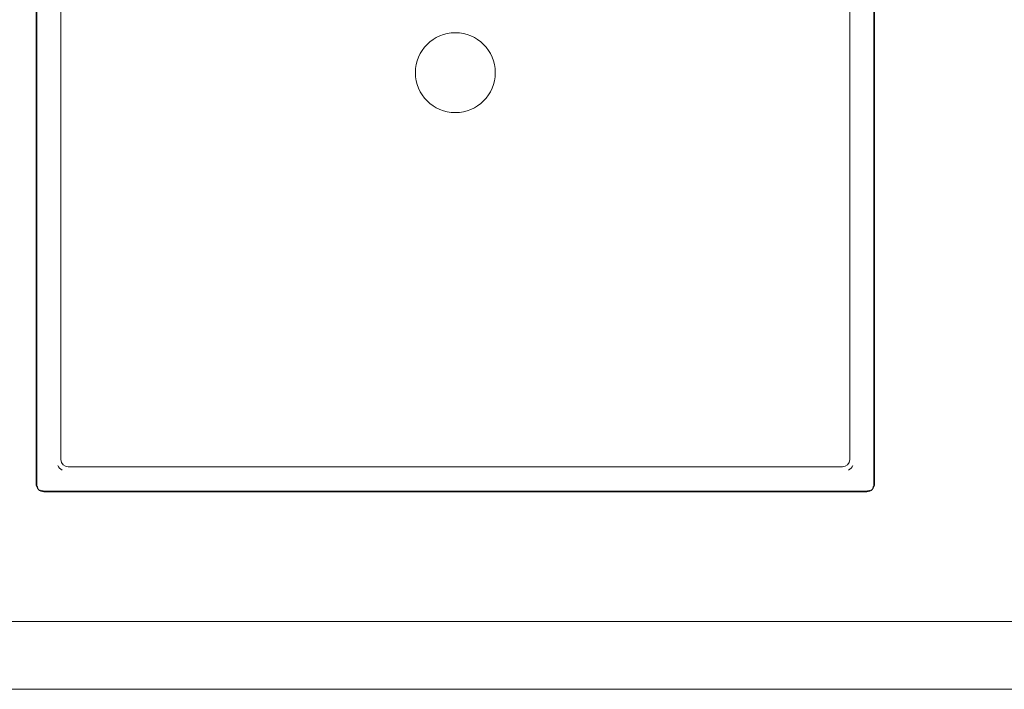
# Model space of a CAD drawing. Header units: millimetres. Extents: x -281 to 145437, y -16481 to 78869.
# Tile 143 of 256: x 27320 to 27727, y 24700 to 24977. Entities that reach past the tile are written whole.
import ezdxf

# ---------------------------------------------------------------- set-up
doc = ezdxf.new("R2010")
doc.units = ezdxf.units.MM
doc.linetypes.add('NLRS_Dash-0_6mm_Space-0_6mm_cpz', pattern=[1.2, 0.6, -0.6])
for name, color, linetype, lineweight in [('A--L$01A__Algemeen', 7, 'Continuous', 5), ('A--L74__VasteSanitaireVoorz', 1, 'Continuous', 5), ('A--L82__LosseGebruikersInvent', 1, 'Continuous', 5), ('A--L8__LosseInventaris', 1, 'Continuous', 5)]:
    doc.layers.add(name, color=color, linetype=linetype, lineweight=lineweight)

# ---------------------------------------------------------------- blocks, each defined once
blk = doc.blocks.new('NLRS_82_FU_UN_spoekbak_gen_kad - spoelbak dxbxh 900x900x957-53208188-L_80_ 11')
at = {"layer": 'A--L$01A__Algemeen'}
for p, q in [((-173.28, -492.32), (-173.28, -152.32)), ((173.28, -152.32), (173.28, -492.32)), ((170, -495.6), (-170, -495.6)), ((-422, -549.32), (422, -549.32)), ((0, -549.32), (-422, -549.32)), ((0, -549.32), (422, -549.32)), ((-450, -577.32), (450, -577.32))]:
    blk.add_line(p, q, dxfattribs=at)
for centre, start, end in [((-170, -492.32), 180, 270), ((170, -492.32), 270, 0)]:
    blk.add_arc(centre, 3.28, start, end, dxfattribs=at)
at = {"layer": 'A--L74__VasteSanitaireVoorz'}
for p, q in [((-173, -492.32), (-173, -152.32)), ((173, -152.32), (173, -492.32)), ((-163, -162.32), (-163, -482.32)), ((163, -482.32), (163, -162.32)), ((-160, -485.32), (160, -485.32)), ((170, -495.32), (-170, -495.32))]:
    blk.add_line(p, q, dxfattribs=at)
for centre, radius, start, end in [((0, -322.32), 16.5, 0, 180), ((0, -322.32), 16.5, 180, 360), ((-160, -482.32), 3, 180, 270), ((160, -482.32), 3, 270, 0), ((-160, -482.32), 5, 210, 240), ((160, -482.32), 5, 300, 330), ((-170, -492.32), 3, 180, 210), ((170, -492.32), 3, 330, 360), ((-170, -492.32), 3, 240, 270), ((170, -492.32), 3, 270, 300)]:
    blk.add_arc(centre, radius, start, end, dxfattribs=at)
blk = doc.blocks.new('NLRS_82_SE_LB_laboratorium apparaat space reservation_gen_cpz - lab apparaat_vloerniveau-V288-L_80_ 11')
at = {"layer": 'A--L8__LosseInventaris', "linetype": 'NLRS_Dash-0_6mm_Space-0_6mm_cpz'}
for p, q in [((-350, -400), (-350, 400)), ((-350, 400), (-350, -400))]:
    blk.add_line(p, q, dxfattribs=at)

msp = doc.modelspace()

# ---------------------------------------------------------------- block references
at = {"layer": 'A--L82__LosseGebruikersInvent'}
msp.add_blockref('NLRS_82_FU_UN_spoekbak_gen_kad - spoelbak dxbxh 900x900x957-53208188-L_80_ 11', (27500.45, 25277.32), dxfattribs=at)
at = {"layer": 'A--L8__LosseInventaris', "linetype": 'NLRS_Dash-0_6mm_Space-0_6mm_cpz', "rotation": 89.99999999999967}
msp.add_blockref('NLRS_82_SE_LB_laboratorium apparaat space reservation_gen_cpz - lab apparaat_vloerniveau-V288-L_80_ 11', (27506.66, 25078), dxfattribs=at)

doc.saveas('drawing.dxf')
